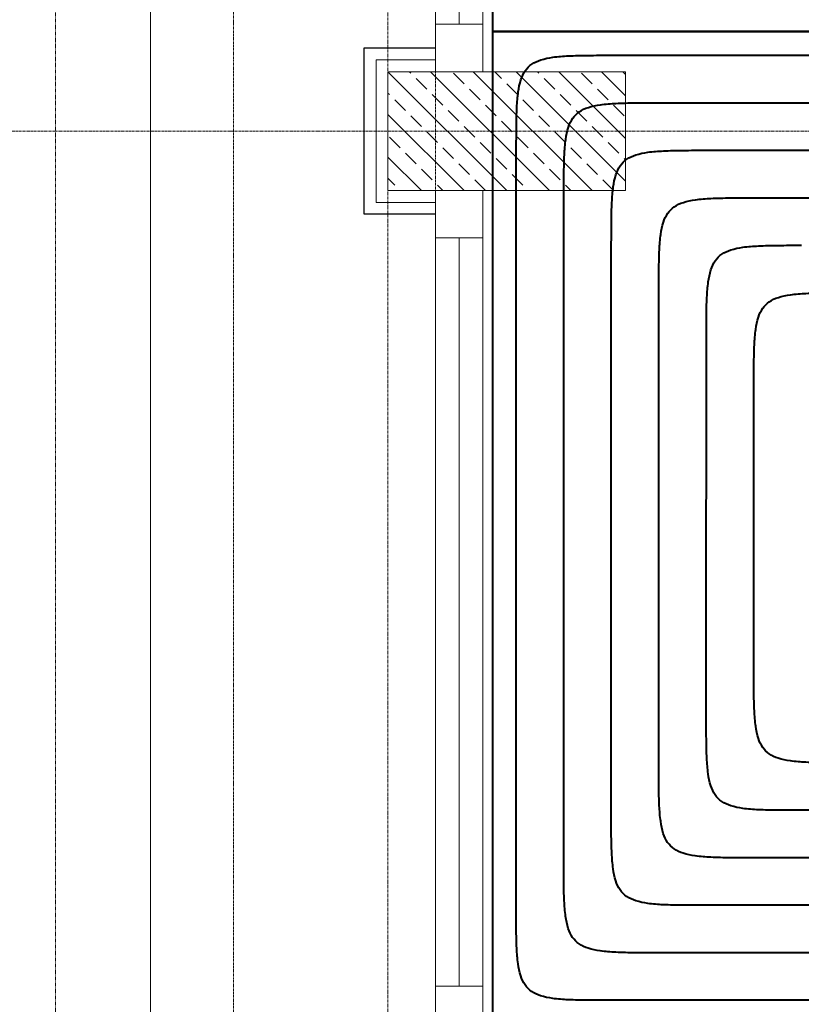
# Model space of a CAD drawing. Header units: millimetres. Extents: x 49908 to 79848, y -11883 to -3092.
# Tile 78 of 222: x 67673 to 67837, y -5210 to -5003. Entities that reach past the tile are written whole.
import ezdxf
from ezdxf.lldxf.tags import DXFTag

# ---------------------------------------------------------------- set-up
doc = ezdxf.new("R2010")
doc.units = ezdxf.units.MM
for name, pattern in [('0.5_0.5', [10, 5, -5]), ('DASHDOT', [1, 0.5, -0.25, 0, -0.25]), ('DASHED', [19.05, 12.7, -6.35])]:
    doc.linetypes.add(name, pattern=pattern)
doc.layers.get('0').update_dxf_attribs({"color": 9, "lineweight": 9})
for name, color, linetype, lineweight in [('A stolarka', 9, 'Continuous', 9), ('A_CIENKA', 9, 'Continuous', 9), ('A_IZOLACJA', 9, 'ZIGZAG', 9), ('A_KONSTRUKCJA', 9, 'Continuous', 25), ('A_OSIE', 9, 'DASHDOT', 9), ('A_PRZERYW', 9, 'DASHED', 9), ('A_WIDOK', 9, 'Continuous', 9)]:
    doc.layers.add(name, color=color, linetype=linetype, lineweight=lineweight)
doc.layers.add('IS_Ogrzewanie_płaszczyznowe', color=7, linetype='SOLID', true_color=0xac00e6)
doc.layers.add('IS_Rys.pętli_o.p._Powrót', color=7, linetype='DASH', lineweight=13, true_color=0x4c9a5f)
doc.layers.add('IS_Rys.pętli_o.p._Zasilanie', color=7, linetype='SOLID', lineweight=13, true_color=0xff8c1a)
tags = doc.linetypes.add('DASH', pattern=[15, 10, -5]).pattern_tags.tags
tags[6:7] = [DXFTag(74, 4), DXFTag(75, 0), DXFTag(340, '0'), DXFTag(46, 0.0), DXFTag(50, 0.0), DXFTag(44, 0.0), DXFTag(45, 0.0)]
tags[4:5] = [DXFTag(74, 4), DXFTag(75, 0), DXFTag(340, '0'), DXFTag(46, 0.0), DXFTag(50, 0.0), DXFTag(44, 0.0), DXFTag(45, 0.0)]
tags = doc.linetypes.add('SOLID', pattern=[10, 10, 0]).pattern_tags.tags
tags[6:7] = [DXFTag(74, 4), DXFTag(75, 0), DXFTag(340, '0'), DXFTag(46, 0.0), DXFTag(50, 0.0), DXFTag(44, 0.0), DXFTag(45, 0.0)]
tags[4:5] = [DXFTag(74, 4), DXFTag(75, 0), DXFTag(340, '0'), DXFTag(46, 0.0), DXFTag(50, 0.0), DXFTag(44, 0.0), DXFTag(45, 0.0)]
doc.linetypes.add('ZIGZAG', pattern='A,0.00254,-5.08,[131,ltypeshp.shx,S=5.08,R=0,X=-5.08,Y=0],-10.16,[131,ltypeshp.shx,S=5.08,R=180,X=5.08,Y=0],-5.08', length=20.32254)

msp = doc.modelspace()

# ---------------------------------------------------------------- hatches: boundary and pattern name
at = {"lineweight": 5, "ltscale": 0.25}
h = msp.add_hatch(dxfattribs=at)
h.set_pattern_fill('ANSI33', color=256, angle=90, style=0)
h.set_pattern_definition([(135, (67775.4694, -5039.1265), (-4.4901, -4.4901), []), (135, (67775.4694, -5034.6363), (-4.4901, -4.4901), [3.175, -1.5875])])
h.paths.add_polyline_path([(67750.47, -5039.13), (67800.47, -5039.13), (67800.47, -5014.13), (67750.47, -5014.13)])

# ---------------------------------------------------------------- linework, layer by layer
msp.add_lwpolyline([(67750.47, -5039.13), (67800.47, -5039.13), (67800.47, -5014.13), (67750.47, -5014.13)], close=True)
at = {"layer": 'A stolarka'}
for points in [[(67760.47, -4836.63), (67760.47, -5014.13)], [(67765.47, -4846.63), (67765.47, -5004.13)], [(67770.47, -4846.63), (67770.47, -5004.13)], [(67770.47, -5014.13), (67770.47, -5004.13), (67760.47, -5004.13), (67760.47, -5014.13), (67770.47, -5014.13)], [(67760.47, -5039.13), (67760.47, -5216.63)], [(67770.47, -5049.13), (67770.47, -5039.13), (67760.47, -5039.13), (67760.47, -5049.13), (67770.47, -5049.13)], [(67765.47, -5049.13), (67765.47, -5206.63)], [(67770.47, -5049.13), (67770.47, -5206.63)], [(67770.47, -5216.63), (67770.47, -5206.63), (67760.47, -5206.63), (67760.47, -5216.63), (67770.47, -5216.63)]]:
    msp.add_lwpolyline(points, dxfattribs=at)
at = {"layer": 'A_CIENKA'}
msp.add_line((67700.47, -4816.63), (67700.47, -6546.63), dxfattribs=at)
at = {"layer": 'A_IZOLACJA', "ltscale": 0.005}
msp.add_lwpolyline([(67760.47, -5041.63), (67747.97, -5041.63), (67747.97, -5011.63), (67760.47, -5011.63)], dxfattribs=at)
at = {"layer": 'A_KONSTRUKCJA'}
msp.add_lwpolyline([(67760.47, -5044.13), (67745.47, -5044.13), (67745.47, -5009.13), (67760.47, -5009.13)], dxfattribs=at)
at = {"layer": 'A_OSIE', "ltscale": 0.3, "transparency": 33554559}
for p, q in [((67717.97, -3902.99), (67717.97, -7140.05)), ((67760.47, -3902.99), (67760.47, -7140.05)), ((70341.81, -5026.63), (67440.85, -5026.63))]:
    msp.add_line(p, q, dxfattribs=at)
at = {"layer": 'A_PRZERYW', "ltscale": 0.01}
msp.add_lwpolyline([(68680.47, -6566.63), (67750.47, -6566.63), (67750.47, -4643.63)], dxfattribs=at)
at = {"layer": 'A_WIDOK', "linetype": '0.5_0.5', "ltscale": 0.02}
msp.add_line((67680.47, -4636.63), (67680.47, -6636.63), dxfattribs=at)
at = {"layer": 'IS_Ogrzewanie_płaszczyznowe', "lineweight": 40}
for p, q in [((67772.53, -4796.73), (67772.49, -5005.67)), ((67772.49, -5005.67), (67772.46, -5214.61)), ((67772.49, -5005.67), (68143.5, -5005.67)), ((68143.5, -5005.67), (67772.49, -5005.67))]:
    msp.add_line(p, q, dxfattribs=at)
at = {"layer": 'IS_Rys.pętli_o.p._Powrót', "lineweight": 40}
for points, knots in [([(67787.49, -5040.67), (67787.49, -5039.02), (67787.49, -5036), (67787.56, -5031.89), (67787.81, -5028.58), (67788.31, -5025.96), (67789.23, -5023.9), (67790.72, -5022.41), (67792.78, -5021.5), (67795.4, -5020.99), (67798.71, -5020.75), (67802.82, -5020.67), (67805.83, -5020.67), (67807.49, -5020.67)], [0, 0, 0, 0, 0.0497373, 0.0904723, 0.1232047, 0.1492016, 0.1703736, 0.1897132, 0.2108852, 0.2368821, 0.2696145, 0.3103495, 0.3600868, 0.3600868, 0.3600868, 0.3600868]), ([(67807.49, -5020.67), (67809.65, -5020.67), (67817.73, -5020.67), (67834.66, -5020.67), (67860.37, -5020.67), (67892.35, -5020.67), (67928.09, -5020.67), (67965.08, -5020.67), (68000.82, -5020.67), (68032.8, -5020.67), (68058.51, -5020.67), (68075.44, -5020.67), (68083.52, -5020.67), (68085.68, -5020.67)], [0, 0, 0, 0, 0.064792, 0.242447, 0.507885, 0.836025, 1.201785, 1.580087, 1.945847, 2.273987, 2.539425, 2.71708, 2.781872, 2.781872, 2.781872, 2.781872]), ([(67787.46, -5179.61), (67787.46, -5178.54), (67787.46, -5174.5), (67787.46, -5166.04), (67787.47, -5153.2), (67787.47, -5137.23), (67787.47, -5119.38), (67787.48, -5100.91), (67787.48, -5083.06), (67787.48, -5067.08), (67787.48, -5054.24), (67787.49, -5045.79), (67787.49, -5041.75), (67787.49, -5040.67)], [0, 0, 0, 0, 0.03236, 0.12109, 0.253662, 0.417551, 0.600229, 0.789171, 0.971849, 1.135738, 1.26831, 1.35704, 1.3894, 1.3894, 1.3894, 1.3894]), ([(67807.48, -5060.67), (67807.48, -5059.02), (67807.48, -5056), (67807.56, -5051.89), (67807.8, -5048.58), (67808.31, -5045.96), (67809.22, -5043.9), (67810.71, -5042.41), (67812.77, -5041.5), (67815.4, -5040.99), (67818.71, -5040.75), (67822.81, -5040.67), (67825.83, -5040.67), (67827.49, -5040.67)], [0, 0, 0, 0, 0.0497373, 0.0904723, 0.1232047, 0.1492016, 0.1703736, 0.1897132, 0.2108852, 0.2368821, 0.2696145, 0.3103495, 0.3600868, 0.3600868, 0.3600868, 0.3600868]), ([(67827.49, -5040.67), (67829.34, -5040.67), (67836.26, -5040.67), (67850.75, -5040.67), (67872.76, -5040.67), (67900.14, -5040.67), (67930.74, -5040.67), (67962.42, -5040.67), (67993.02, -5040.67), (68020.4, -5040.67), (68042.41, -5040.67), (68056.91, -5040.67), (68063.83, -5040.67), (68065.68, -5040.67)], [0, 0, 0, 0, 0.055476, 0.207589, 0.434864, 0.715825, 1.028999, 1.352909, 1.666083, 1.947044, 2.174319, 2.326432, 2.381908, 2.381908, 2.381908, 2.381908]), ([(67807.47, -5159.61), (67807.47, -5158.85), (67807.47, -5155.97), (67807.47, -5149.95), (67807.47, -5140.81), (67807.47, -5129.43), (67807.47, -5116.72), (67807.48, -5103.57), (67807.48, -5090.85), (67807.48, -5079.48), (67807.48, -5070.34), (67807.48, -5064.32), (67807.48, -5061.44), (67807.48, -5060.67)], [0, 0, 0, 0, 0.0230439, 0.0862287, 0.1806343, 0.2973404, 0.4274268, 0.5619733, 0.6920597, 0.8087658, 0.9031713, 0.9663561, 0.9894, 0.9894, 0.9894, 0.9894]), ([(67827.48, -5080.67), (67827.48, -5079.02), (67827.48, -5076), (67827.55, -5071.89), (67827.8, -5068.58), (67828.31, -5065.96), (67829.22, -5063.9), (67830.71, -5062.41), (67832.77, -5061.5), (67835.39, -5060.99), (67838.7, -5060.75), (67842.81, -5060.67), (67845.83, -5060.67), (67847.48, -5060.67)], [0, 0, 0, 0, 0.0497373, 0.0904723, 0.1232047, 0.1492016, 0.1703736, 0.1897132, 0.2108852, 0.2368821, 0.2696145, 0.3103495, 0.3600868, 0.3600868, 0.3600868, 0.3600868]), ([(67827.47, -5139.61), (67827.47, -5139.16), (67827.47, -5137.44), (67827.47, -5133.86), (67827.47, -5128.41), (67827.47, -5121.64), (67827.47, -5114.06), (67827.47, -5106.23), (67827.48, -5098.65), (67827.48, -5091.88), (67827.48, -5086.43), (67827.48, -5082.84), (67827.48, -5081.13), (67827.48, -5080.67)], [0, 0, 0, 0, 0.0137276, 0.0513677, 0.1076065, 0.17713, 0.2546243, 0.3347757, 0.41227, 0.4817936, 0.5380323, 0.5756724, 0.5894, 0.5894, 0.5894, 0.5894]), ([(67847.47, -5159.61), (67845.81, -5159.61), (67842.79, -5159.62), (67838.69, -5159.54), (67835.38, -5159.3), (67832.75, -5158.79), (67830.69, -5157.88), (67829.2, -5156.39), (67828.29, -5154.33), (67827.78, -5151.7), (67827.54, -5148.39), (67827.47, -5144.29), (67827.47, -5141.27), (67827.47, -5139.61)], [0, 0, 0, 0, 0.0497372, 0.0904719, 0.1232032, 0.1491981, 0.1703672, 0.1897033, 0.2108724, 0.2368673, 0.2695986, 0.3103333, 0.3600705, 0.3600705, 0.3600705, 0.3600705]), ([(67827.46, -5179.61), (67825.8, -5179.61), (67822.79, -5179.62), (67818.68, -5179.54), (67815.37, -5179.3), (67812.75, -5178.79), (67810.69, -5177.88), (67809.2, -5176.39), (67808.29, -5174.33), (67807.78, -5171.7), (67807.54, -5168.39), (67807.46, -5164.29), (67807.46, -5161.27), (67807.47, -5159.61)], [0, 0, 0, 0, 0.0497372, 0.0904719, 0.1232032, 0.1491981, 0.1703672, 0.1897033, 0.2108724, 0.2368673, 0.2695986, 0.3103333, 0.3600705, 0.3600705, 0.3600705, 0.3600705]), ([(67807.46, -5199.61), (67805.8, -5199.61), (67802.78, -5199.62), (67798.68, -5199.54), (67795.37, -5199.3), (67792.74, -5198.79), (67790.69, -5197.88), (67789.2, -5196.39), (67788.28, -5194.33), (67787.78, -5191.7), (67787.53, -5188.39), (67787.46, -5184.29), (67787.46, -5181.27), (67787.46, -5179.61)], [0, 0, 0, 0, 0.0497372, 0.0904719, 0.1232032, 0.1491981, 0.1703672, 0.1897033, 0.2108724, 0.2368673, 0.2695986, 0.3103333, 0.3600705, 0.3600705, 0.3600705, 0.3600705]), ([(68088.5, -5179.61), (68086.47, -5179.61), (68078.89, -5179.61), (68063, -5179.61), (68038.88, -5179.61), (68008.87, -5179.61), (67975.34, -5179.61), (67940.62, -5179.61), (67907.09, -5179.61), (67877.08, -5179.61), (67852.96, -5179.61), (67837.07, -5179.61), (67829.49, -5179.61), (67827.46, -5179.61)], [0, 0, 0, 0, 0.060797, 0.227499, 0.476572, 0.78448, 1.12769, 1.482668, 1.825878, 2.133787, 2.382859, 2.549561, 2.610358, 2.610358, 2.610358, 2.610358]), ([(68108.5, -5199.61), (68106.16, -5199.61), (68097.41, -5199.61), (68079.09, -5199.61), (68051.28, -5199.61), (68016.67, -5199.61), (67977.99, -5199.61), (67937.96, -5199.61), (67899.29, -5199.61), (67864.68, -5199.61), (67836.86, -5199.61), (67818.54, -5199.61), (67809.8, -5199.61), (67807.46, -5199.61)], [0, 0, 0, 0, 0.070114, 0.262363, 0.549606, 0.904702, 1.300508, 1.709886, 2.105693, 2.460788, 2.748031, 2.94028, 3.010394, 3.010394, 3.010394, 3.010394])]:
    msp.add_open_spline(points, degree=3, knots=knots, dxfattribs=at)
at = {"layer": 'IS_Rys.pętli_o.p._Zasilanie', "lineweight": 40}
for points, knots in [([(67777.49, -5030.67), (67777.49, -5029.02), (67777.49, -5026), (67777.56, -5021.89), (67777.81, -5018.58), (67778.32, -5015.96), (67779.23, -5013.9), (67780.72, -5012.41), (67782.78, -5011.5), (67785.4, -5010.99), (67788.71, -5010.75), (67792.82, -5010.67), (67795.83, -5010.67), (67797.49, -5010.67)], [0, 0, 0, 0, 0.0497373, 0.0904723, 0.1232047, 0.1492016, 0.1703736, 0.1897132, 0.2108852, 0.2368821, 0.2696145, 0.3103495, 0.3600868, 0.3600868, 0.3600868, 0.3600868]), ([(67797.49, -5010.67), (67799.81, -5010.67), (67808.47, -5010.67), (67826.62, -5010.67), (67854.17, -5010.67), (67888.45, -5010.67), (67926.76, -5010.67), (67966.41, -5010.67), (68004.72, -5010.67), (68039, -5010.67), (68066.55, -5010.67), (68084.7, -5010.67), (68093.36, -5010.67), (68095.68, -5010.67)], [0, 0, 0, 0, 0.06945, 0.259876, 0.544396, 0.896124, 1.288179, 1.693675, 2.08573, 2.437458, 2.721978, 2.912404, 2.981854, 2.981854, 2.981854, 2.981854]), ([(67777.46, -5189.61), (67777.46, -5188.38), (67777.46, -5183.76), (67777.46, -5174.09), (67777.47, -5159.4), (67777.47, -5141.13), (67777.47, -5120.71), (67777.48, -5099.58), (67777.48, -5079.16), (67777.48, -5060.89), (67777.49, -5046.2), (67777.49, -5036.53), (67777.49, -5031.91), (67777.49, -5030.67)], [0, 0, 0, 0, 0.037018, 0.13852, 0.290176, 0.477656, 0.68663, 0.90277, 1.111744, 1.299224, 1.45088, 1.552382, 1.5894, 1.5894, 1.5894, 1.5894]), ([(67797.48, -5050.67), (67797.49, -5049.02), (67797.48, -5046), (67797.56, -5041.89), (67797.81, -5038.58), (67798.31, -5035.96), (67799.23, -5033.9), (67800.72, -5032.41), (67802.77, -5031.5), (67805.4, -5030.99), (67808.71, -5030.75), (67812.81, -5030.67), (67815.83, -5030.67), (67817.49, -5030.67)], [0, 0, 0, 0, 0.0497373, 0.0904723, 0.1232047, 0.1492016, 0.1703736, 0.1897132, 0.2108852, 0.2368821, 0.2696145, 0.3103495, 0.3600868, 0.3600868, 0.3600868, 0.3600868]), ([(67817.49, -5030.67), (67819.49, -5030.67), (67826.99, -5030.67), (67842.71, -5030.67), (67866.57, -5030.67), (67896.24, -5030.67), (67929.42, -5030.67), (67963.75, -5030.67), (67996.92, -5030.67), (68026.6, -5030.67), (68050.46, -5030.67), (68066.17, -5030.67), (68073.67, -5030.67), (68075.68, -5030.67)], [0, 0, 0, 0, 0.060134, 0.225018, 0.471374, 0.775925, 1.115392, 1.466498, 1.805965, 2.110516, 2.356872, 2.521756, 2.58189, 2.58189, 2.58189, 2.58189]), ([(67797.46, -5169.61), (67797.46, -5168.69), (67797.46, -5165.24), (67797.47, -5158), (67797.47, -5147.01), (67797.47, -5133.33), (67797.47, -5118.05), (67797.48, -5102.24), (67797.48, -5086.95), (67797.48, -5073.28), (67797.48, -5062.29), (67797.48, -5055.05), (67797.48, -5051.6), (67797.48, -5050.67)], [0, 0, 0, 0, 0.027702, 0.103659, 0.217148, 0.357446, 0.513828, 0.675572, 0.831954, 0.972252, 1.085741, 1.161698, 1.1894, 1.1894, 1.1894, 1.1894]), ([(67817.48, -5070.67), (67817.48, -5069.02), (67817.48, -5066), (67817.56, -5061.89), (67817.8, -5058.58), (67818.31, -5055.96), (67819.22, -5053.9), (67820.71, -5052.41), (67822.77, -5051.5), (67825.39, -5050.99), (67828.7, -5050.75), (67832.81, -5050.67), (67835.83, -5050.67), (67837.48, -5050.67)], [0, 0, 0, 0, 0.0497373, 0.0904723, 0.1232047, 0.1492016, 0.1703736, 0.1897132, 0.2108852, 0.2368821, 0.2696145, 0.3103495, 0.3600868, 0.3600868, 0.3600868, 0.3600868]), ([(67817.47, -5149.61), (67817.47, -5149), (67817.47, -5146.71), (67817.47, -5141.9), (67817.47, -5134.61), (67817.47, -5125.53), (67817.47, -5115.39), (67817.48, -5104.9), (67817.48, -5094.75), (67817.48, -5085.68), (67817.48, -5078.38), (67817.48, -5073.58), (67817.48, -5071.29), (67817.48, -5070.67)], [0, 0, 0, 0, 0.0183857, 0.0687982, 0.1441204, 0.2372352, 0.3410256, 0.4483745, 0.5521649, 0.6452797, 0.7206018, 0.7710143, 0.7894, 0.7894, 0.7894, 0.7894]), ([(67837.46, -5169.61), (67835.81, -5169.61), (67832.79, -5169.62), (67828.68, -5169.54), (67825.37, -5169.3), (67822.75, -5168.79), (67820.69, -5167.88), (67819.2, -5166.39), (67818.29, -5164.33), (67817.78, -5161.7), (67817.54, -5158.39), (67817.46, -5154.29), (67817.47, -5151.27), (67817.47, -5149.61)], [0, 0, 0, 0, 0.0497372, 0.0904719, 0.1232032, 0.1491981, 0.1703672, 0.1897033, 0.2108724, 0.2368673, 0.2695986, 0.3103333, 0.3600705, 0.3600705, 0.3600705, 0.3600705]), ([(67817.46, -5189.61), (67815.8, -5189.61), (67812.79, -5189.62), (67808.68, -5189.54), (67805.37, -5189.3), (67802.75, -5188.79), (67800.69, -5187.88), (67799.2, -5186.39), (67798.29, -5184.33), (67797.78, -5181.7), (67797.54, -5178.39), (67797.46, -5174.29), (67797.46, -5171.27), (67797.46, -5169.61)], [0, 0, 0, 0, 0.0497372, 0.0904719, 0.1232032, 0.1491981, 0.1703672, 0.1897033, 0.2108724, 0.2368673, 0.2695986, 0.3103333, 0.3600705, 0.3600705, 0.3600705, 0.3600705]), ([(68078.5, -5169.61), (68076.63, -5169.61), (68069.62, -5169.61), (68054.96, -5169.61), (68032.68, -5169.61), (68004.97, -5169.61), (67974.01, -5169.61), (67941.95, -5169.61), (67910.99, -5169.61), (67883.28, -5169.61), (67861.01, -5169.61), (67846.34, -5169.61), (67839.33, -5169.61), (67837.46, -5169.61)], [0, 0, 0, 0, 0.056139, 0.210067, 0.440055, 0.72437, 1.041282, 1.369059, 1.685971, 1.970286, 2.200273, 2.354202, 2.41034, 2.41034, 2.41034, 2.41034]), ([(67797.46, -5209.61), (67795.8, -5209.61), (67792.78, -5209.62), (67788.68, -5209.54), (67785.37, -5209.3), (67782.74, -5208.79), (67780.68, -5207.88), (67779.19, -5206.39), (67778.28, -5204.33), (67777.78, -5201.7), (67777.53, -5198.39), (67777.46, -5194.29), (67777.46, -5191.27), (67777.46, -5189.61)], [0, 0, 0, 0, 0.0497372, 0.0904719, 0.1232032, 0.1491981, 0.1703672, 0.1897033, 0.2108724, 0.2368673, 0.2695986, 0.3103333, 0.3600705, 0.3600705, 0.3600705, 0.3600705]), ([(68098.5, -5189.61), (68096.32, -5189.61), (68088.15, -5189.61), (68071.05, -5189.61), (68045.08, -5189.61), (68012.77, -5189.61), (67976.67, -5189.61), (67939.29, -5189.61), (67903.19, -5189.61), (67870.88, -5189.61), (67844.91, -5189.61), (67827.81, -5189.61), (67819.64, -5189.61), (67817.46, -5189.61)], [0, 0, 0, 0, 0.065456, 0.244931, 0.513089, 0.844591, 1.214099, 1.596277, 1.965785, 2.297287, 2.565445, 2.744921, 2.810376, 2.810376, 2.810376, 2.810376]), ([(68118.5, -5209.61), (68116.01, -5209.61), (68106.68, -5209.61), (68087.14, -5209.61), (68057.47, -5209.61), (68020.57, -5209.61), (67979.32, -5209.61), (67936.63, -5209.61), (67895.38, -5209.61), (67858.48, -5209.61), (67828.81, -5209.61), (67809.28, -5209.61), (67799.95, -5209.61), (67797.46, -5209.61)], [0, 0, 0, 0, 0.074773, 0.279796, 0.586123, 0.964812, 1.386917, 1.823495, 2.2456, 2.624289, 2.930617, 3.135639, 3.210412, 3.210412, 3.210412, 3.210412])]:
    msp.add_open_spline(points, degree=3, knots=knots, dxfattribs=at)

doc.saveas('drawing.dxf')
